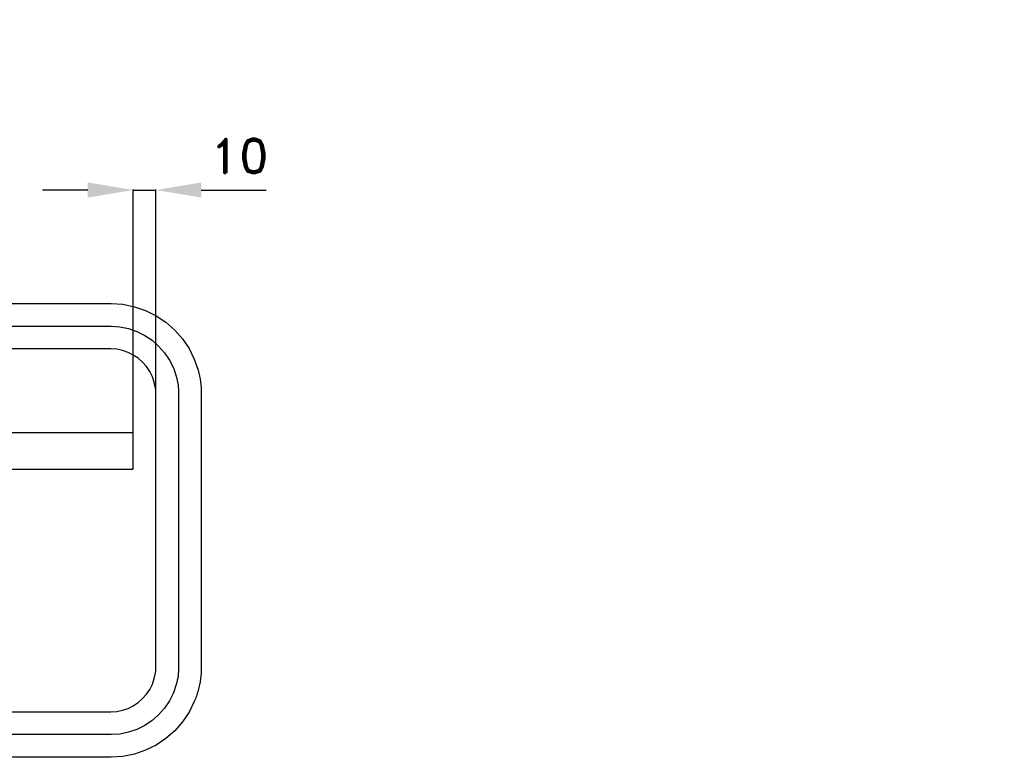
# Model space of a CAD drawing. Header units: millimetres. Extents: x -365 to 841, y -865 to 266.
# Tile 5 of 5: x 407 to 841, y -850 to -525. Entities that reach past the tile are written whole.
import ezdxf

# ---------------------------------------------------------------- set-up
doc = ezdxf.new("R2010")
doc.units = ezdxf.units.MM
doc.header["$LTSCALE"] = 5
doc.layers.add('Kóty', color=2, linetype='Continuous')
doc.layers.add('Značka', color=7, linetype='Continuous')
doc.styles.get("Standard").update_dxf_attribs({"font": 'romand.shx', "height": 15})

msp = doc.modelspace()

# ---------------------------------------------------------------- linework, layer by layer
at = {"layer": 'Kóty'}
for p, q in [((437.21, -599.64), (417.21, -599.64)), ((457.21, -706.57), (457.21, -599.46)), ((467.21, -706.57), (467.21, -599.46)), ((487.21, -599.64), (515.78, -599.64))]:
    msp.add_line(p, q, dxfattribs=at)
msp.add_lwpolyline([(457.21, -599.64), (467.21, -599.64)], dxfattribs=at)
for points in [[(437.21, -596.3), (437.21, -602.97), (457.21, -599.64)], [(487.21, -596.3), (487.21, -602.97), (467.21, -599.64)]]:
    msp.add_solid(points, dxfattribs=at)
at = {"layer": 'Značka', "color": 5}
for points in [[(227.21, -649.64), (447.21, -649.64), (447.37, -649.64), (447.52, -649.64), (452.69, -650), (457.76, -651.06), (462.67, -652.72), (467.3, -655.05), (471.61, -657.93), (475.49, -661.36), (478.93, -665.24), (481.8, -669.55), (484.12, -674.18), (485.79, -679.09, -0.034186), (486.86, -684.16, -0.036746), (487.21, -689.33), (487.21, -689.48), (487.21, -689.64), (487.21, -809.64), (487.21, -809.8), (487.21, -809.95, -0.032185), (486.85, -815.12, -0.035458), (485.79, -820.19, -0.036271), (484.13, -825.1), (481.8, -829.73), (478.92, -834.04), (475.49, -837.92), (471.61, -841.36), (467.3, -844.23), (462.67, -846.55), (457.76, -848.22), (452.69, -849.29), (447.52, -849.64), (447.37, -849.64), (447.21, -849.64), (227.21, -849.64)], [(227.21, -659.64), (447.21, -659.64), (447.33, -659.64), (447.45, -659.64), (451.32, -659.91), (455.13, -660.7), (458.81, -661.95), (462.28, -663.7), (465.51, -665.85), (468.42, -668.43), (471, -671.34), (473.15, -674.57), (474.89, -678.04), (476.15, -681.72), (476.95, -685.53, -0.036787), (477.21, -689.4), (477.21, -689.52), (477.21, -689.64), (477.21, -809.64), (477.21, -809.76, -0.001033), (477.21, -809.88, -0.032209), (476.94, -813.75, -0.035419), (476.15, -817.56), (474.9, -821.24), (473.15, -824.71), (471, -827.94), (468.42, -830.85), (465.51, -833.43), (462.28, -835.58), (458.81, -837.32), (455.13, -838.58), (451.32, -839.38), (447.45, -839.64), (447.33, -839.64), (447.21, -839.64), (227.21, -839.64)], [(227.21, -829.64), (447.21, -829.64), (447.29, -829.64), (447.37, -829.64), (449.95, -829.46), (452.49, -828.93), (454.94, -828.1), (457.26, -826.93), (459.41, -825.5), (461.35, -823.78), (463.07, -821.84), (464.5, -819.69), (465.66, -817.37), (466.5, -814.92), (467.04, -812.38, 0.036755), (467.21, -809.8), (467.21, -809.72), (467.21, -809.64), (467.21, -689.64), (467.21, -689.56), (467.21, -689.48, 0.032172), (467.03, -686.9), (466.5, -684.36), (465.67, -681.91), (464.5, -679.59), (463.07, -677.44), (461.35, -675.5), (459.41, -673.78), (457.26, -672.35), (454.94, -671.19), (452.49, -670.35), (449.95, -669.81), (447.37, -669.64), (447.29, -669.64), (447.21, -669.64), (227.21, -669.64)]]:
    msp.add_lwpolyline(points, format="xyb", dxfattribs=at)
msp.add_lwpolyline([(387.21, -706.64), (387.21, -697.14), (357.21, -714.64), (387.21, -732.14), (387.21, -722.64), (457.21, -722.64), (457.21, -706.64), (387.21, -706.64)], dxfattribs=at)

# ---------------------------------------------------------------- texts
at = {"layer": 'Kóty', "insert": (-296.01, -527.19), "char_height": 13, "attachment_point": 1}
msp.add_mtext_dynamic_manual_height_columns('\\pi5.73551;Značení souběhu více tras-varianta 2\\P\\pi35.14027;(použije se v případě, kdy nelze \\P\\pi49.68789;dodržet v poznámce uvedenou \\P\\pi80.94979;minimální výšku písma)', width=413.2329, gutter_width=100, heights=[0], dxfattribs=at)
at = {"layer": 'Kóty', "insert": (503.91, -584.64), "char_height": 15, "attachment_point": 5}
msp.add_mtext('\\A1;10', dxfattribs=at)

doc.saveas('drawing.dxf')
